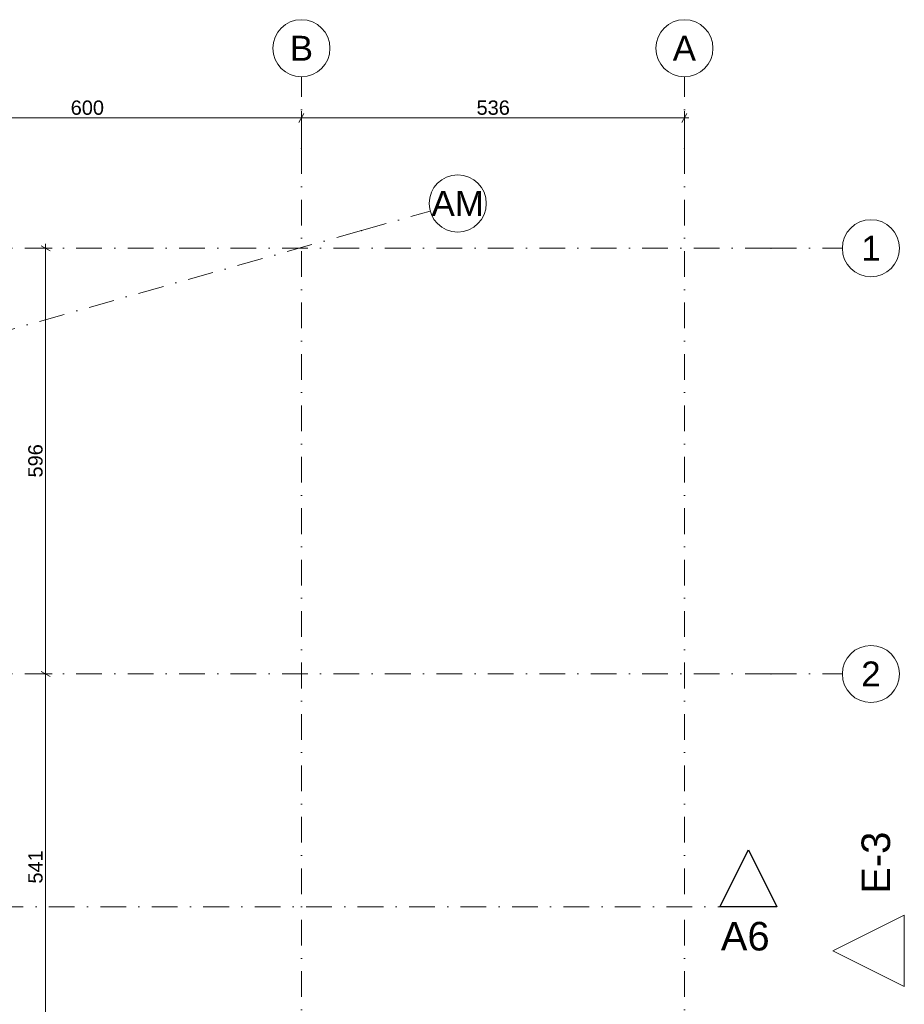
# Model space of a CAD drawing. Header units: millimetres. Extents: x 7523222 to 7571998, y 5751973 to 5786624.
# Tile 54 of 54: x 7559618 to 7571998, y 5768551 to 5782336. Entities that reach past the tile are written whole.
import ezdxf
from ezdxf.enums import TextEntityAlignment as Align

# ---------------------------------------------------------------- set-up
doc = ezdxf.new("R2010")
doc.units = ezdxf.units.MM
doc.header["$MEASUREMENT"] = 0
doc.linetypes.add('Kropki i Kreski', pattern=[720, 360, -180, 0, -180])
doc.linetypes.add('Wipeout_Contour', pattern=[1000, 0, -1000])
for name, color, linetype in [('840-G Znaczniki PB', 7, 'Continuous'), ('850-G Znaczniki robocze', 7, 'Continuous'), ('Nowe_299-A Wymiary opisy PB', 7, 'Continuous'), ('Nowe_410-K Osie', 7, 'Continuous')]:
    doc.layers.add(name, color=color, linetype=linetype)
for name, color, linetype, lineweight, true_color in [('840-G Znaczniki PB_Nr_pióra__25', 7, 'Continuous', 25, 0x40a5ff), ('840-G Znaczniki PB_Nr_pióra__85', 7, 'Continuous', 13, 0x80c2ff), ('850-G Znaczniki robocze_Nr_pióra__5', 7, 'Continuous', 13, 0x40a5ff), ('Nowe_299-A Wymiary opisy PB_Nr_pióra__45', 7, 'Continuous', 15, 0x40a5ff), ('Nowe_299-A Wymiary opisy PB_Nr_pióra__85', 7, 'Continuous', 13, 0x80c2ff), ('Nowe_410-K Osie_Nr_pióra__5', 7, 'Continuous', 13, 0x40a5ff)]:
    doc.layers.add(name, color=color, linetype=linetype, lineweight=lineweight, true_color=true_color)
for name, color, linetype, lineweight in [('840-G Znaczniki PB_Nr_pióra__6', 5, 'Continuous', 13), ('Nowe_299-A Wymiary opisy PB_Nr_pióra__6', 5, 'Continuous', 13), ('Nowe_410-K Osie_Nr_pióra__1', 7, 'Continuous', 13), ('Nowe_410-K Osie_Nr_pióra__7', 7, 'Continuous', 13)]:
    doc.layers.add(name, color=color, linetype=linetype, lineweight=lineweight)
doc.styles.add('STYL_AUTOMATYCZNY_2', font='arial.ttf')
doc.styles.add('STYL_AUTOMATYCZNY_3', font='arial.ttf')
doc.dimstyles.new('STYL_AUTOMATYCZNY__1', dxfattribs={"dimtxt": 200, "dimasz": 95, "dimexe": 0.18, "dimexo": 0.0625, "dimgap": 0, "dimtad": 1, "dimdec": 1, "dimlfac": 0.1, "dimzin": 0, "dimdsep": 46, "dimtxsty": 'STYL_AUTOMATYCZNY_2', "dimblk": 'ARROWHEAD_2', "dimblk1": 'ARROWHEAD_2', "dimblk2": 'ARROWHEAD_2', "dimcen": 0.09, "dimclrd": 256, "dimclre": 256, "dimclrt": 5, "dimadec": 1, "dimazin": 0, "dimtfac": 1, "dimtdec": 4, "dimtmove": 0, "dimatfit": 3, "dimfxl": 0, "dimtolj": 1, "dimtzin": 0, "dimarcsym": 0})
doc.dimstyles.new('STYL_AUTOMATYCZNY__2', dxfattribs={"dimtxt": 200, "dimasz": 95, "dimexe": 0.18, "dimexo": 0.0625, "dimgap": 0, "dimtad": 1, "dimtih": 1, "dimtoh": 1, "dimdec": 1, "dimlfac": 0.1, "dimzin": 0, "dimdsep": 46, "dimtxsty": 'STYL_AUTOMATYCZNY_2', "dimblk": 'ARROWHEAD_2', "dimblk1": 'ARROWHEAD_2', "dimblk2": 'ARROWHEAD_2', "dimcen": 0.09, "dimclrd": 256, "dimclre": 256, "dimclrt": 5, "dimadec": 1, "dimazin": 0, "dimtfac": 1, "dimtdec": 4, "dimtmove": 0, "dimatfit": 3, "dimfxl": 0, "dimtolj": 1, "dimtzin": 0, "dimarcsym": 0})

# ---------------------------------------------------------------- blocks, each defined once
blk = doc.blocks.new('Standardowy znacznik osi[4]', base_point=(7571131, 5779136))
at = {"layer": 'Nowe_410-K Osie_Nr_pióra__5', "color": 161, "linetype": 'Kropki i Kreski', "lineweight": 13, "true_color": 0x40a5ff}
for q in [(7535691, 5779136), (7571131, 5779136)]:
    blk.add_line((7570131, 5779136), q, dxfattribs=at)
blk.add_point((7570131, 5779136), dxfattribs=at)
blk.add_point((7570131, 5779136), dxfattribs=at)
at = {"layer": 'Nowe_410-K Osie_Nr_pióra__7', "color": 7, "linetype": 'Continuous', "lineweight": 13}
blk.add_circle((7571531, 5779136), 400, dxfattribs=at)
at = {"layer": 'Nowe_410-K Osie_Nr_pióra__1', "color": 7, "lineweight": 13, "style": 'STYL_AUTOMATYCZNY_3'}
for tag, p in [('AC_MarkerText_1_1', (7534291, 5779311)), ('AC_MarkerText_1_0', (7571531, 5779311))]:
    blk.add_attdef(tag, text='', height=350, dxfattribs=at).set_placement(p, align=Align.TOP_CENTER)
blk = doc.blocks.new('Standardowy znacznik osi[5]', base_point=(7571131, 5773176))
at = {"layer": 'Nowe_410-K Osie_Nr_pióra__5', "color": 161, "linetype": 'Kropki i Kreski', "lineweight": 13, "true_color": 0x40a5ff}
for q in [(7535692, 5773176), (7571131, 5773176)]:
    blk.add_line((7570131, 5773176), q, dxfattribs=at)
blk.add_point((7570131, 5773176), dxfattribs=at)
blk.add_point((7570131, 5773176), dxfattribs=at)
at = {"layer": 'Nowe_410-K Osie_Nr_pióra__7', "color": 7, "linetype": 'Continuous', "lineweight": 13}
blk.add_circle((7571531, 5773176), 400, dxfattribs=at)
at = {"layer": 'Nowe_410-K Osie_Nr_pióra__1', "color": 7, "lineweight": 13, "style": 'STYL_AUTOMATYCZNY_3'}
for tag, p in [('AC_MarkerText_1_1', (7534292, 5773351)), ('AC_MarkerText_1_0', (7571531, 5773351))]:
    blk.add_attdef(tag, text='', height=350, dxfattribs=at).set_placement(p, align=Align.TOP_CENTER)
blk = doc.blocks.new('Standardowy znacznik osi[13]', base_point=(7568920, 5781536))
at = {"layer": 'Nowe_410-K Osie_Nr_pióra__5', "color": 161, "linetype": 'Kropki i Kreski', "lineweight": 13, "true_color": 0x40a5ff}
for q in [(7568920, 5781536), (7568920, 5759403)]:
    blk.add_line((7568920, 5780536), q, dxfattribs=at)
blk.add_point((7568920, 5780536), dxfattribs=at)
blk.add_point((7568920, 5780536), dxfattribs=at)
at = {"layer": 'Nowe_410-K Osie_Nr_pióra__7', "color": 7, "linetype": 'Continuous', "lineweight": 13}
blk.add_circle((7568920, 5781936), 400, dxfattribs=at)
at = {"layer": 'Nowe_410-K Osie_Nr_pióra__1', "color": 7, "lineweight": 13, "style": 'STYL_AUTOMATYCZNY_3'}
for tag, p in [('AC_MarkerText_1_0', (7568920, 5782111)), ('AC_MarkerText_1_1', (7568920, 5758178))]:
    blk.add_attdef(tag, text='', height=350, dxfattribs=at).set_placement(p, align=Align.TOP_CENTER)
blk = doc.blocks.new('Standardowy znacznik osi[16]', base_point=(7563561, 5781536))
at = {"layer": 'Nowe_410-K Osie_Nr_pióra__5', "color": 161, "linetype": 'Kropki i Kreski', "lineweight": 13, "true_color": 0x40a5ff}
for q in [(7563561, 5781536), (7563561, 5759403)]:
    blk.add_line((7563561, 5780536), q, dxfattribs=at)
blk.add_point((7563561, 5780536), dxfattribs=at)
blk.add_point((7563561, 5780536), dxfattribs=at)
at = {"layer": 'Nowe_410-K Osie_Nr_pióra__7', "color": 7, "linetype": 'Continuous', "lineweight": 13}
blk.add_circle((7563561, 5781936), 400, dxfattribs=at)
at = {"layer": 'Nowe_410-K Osie_Nr_pióra__1', "color": 7, "lineweight": 13, "style": 'STYL_AUTOMATYCZNY_3'}
for tag, p in [('AC_MarkerText_1_0', (7563561, 5782111)), ('AC_MarkerText_1_1', (7563561, 5758178))]:
    blk.add_attdef(tag, text='', height=350, dxfattribs=at).set_placement(p, align=Align.TOP_CENTER)
blk = doc.blocks.new('Standardowy znacznik osi[39]', base_point=(7565363, 5779656))
at = {"layer": 'Nowe_410-K Osie_Nr_pióra__5', "color": 161, "linetype": 'Kropki i Kreski', "lineweight": 13, "true_color": 0x40a5ff}
for q in [(7565363, 5779656), (7541334, 5772874)]:
    blk.add_line((7564401, 5779384), q, dxfattribs=at)
blk.add_point((7564401, 5779384), dxfattribs=at)
blk.add_point((7564401, 5779384), dxfattribs=at)
at = {"layer": 'Nowe_410-K Osie_Nr_pióra__7', "color": 7, "linetype": 'Continuous', "lineweight": 13}
blk.add_circle((7565748, 5779764), 400, dxfattribs=at)
at = {"layer": 'Nowe_410-K Osie_Nr_pióra__1', "color": 7, "lineweight": 13, "style": 'STYL_AUTOMATYCZNY_3'}
for tag, p in [('AC_MarkerText_1_0', (7565748, 5779939)), ('AC_MarkerText_1_1', (7539987, 5772668))]:
    blk.add_attdef(tag, text='', height=350, rotation=360, dxfattribs=at).set_placement(p, align=Align.TOP_CENTER)
blk = doc.blocks.new('*D133', base_point=(6982742, 5361782))
at = {"layer": 'Nowe_299-A Wymiary opisy PB_Nr_pióra__45', "color": 161, "linetype": 'Continuous', "lineweight": 15, "true_color": 0x40a5ff}
for p, q in [((7559919, 5773212), (7560044, 5773140)), ((7559919, 5767802), (7560044, 5767729))]:
    blk.add_line(p, q, dxfattribs=at)
at = {"layer": 'Nowe_299-A Wymiary opisy PB_Nr_pióra__85', "color": 151, "linetype": 'Continuous', "lineweight": 13, "true_color": 0x80c2ff}
for p, q in [((7560075, 5773176), (7559887, 5773176)), ((7559981, 5767766), (7559981, 5773176)), ((7560075, 5767766), (7559887, 5767766))]:
    blk.add_line(p, q, dxfattribs=at)
at = {"layer": 'Nowe_299-A Wymiary opisy PB_Nr_pióra__6', "color": 5, "lineweight": 13, "insert": (7559941, 5770242), "char_height": 200, "attachment_point": 7, "rotation": 90, "style": 'STYL_AUTOMATYCZNY_2'}
blk.add_mtext('\\A1;{\\pql;\\fArial|b0|i0|c238|p0;\\W1.000000;541}', dxfattribs=at)
blk = doc.blocks.new('ARROWHEAD_2')
at = {"color": 0, "linetype": 'Continuous', "lineweight": 0}
for p, q in [((0, 0), (-1, 0)), ((-0.38, -0.66), (0.38, 0.66))]:
    blk.add_line(p, q, dxfattribs=at)
blk = doc.blocks.new('*D134', base_point=(6982742, 5361782))
at = {"layer": 'Nowe_299-A Wymiary opisy PB_Nr_pióra__45', "color": 161, "linetype": 'Continuous', "lineweight": 15, "true_color": 0x40a5ff}
for p, q in [((7560044, 5779100), (7559919, 5779172)), ((7559919, 5773212), (7560044, 5773140))]:
    blk.add_line(p, q, dxfattribs=at)
at = {"layer": 'Nowe_299-A Wymiary opisy PB_Nr_pióra__85', "color": 151, "linetype": 'Continuous', "lineweight": 13, "true_color": 0x80c2ff}
for p, q in [((7560075, 5779136), (7559887, 5779136)), ((7559981, 5779136), (7559981, 5779197)), ((7559981, 5773176), (7559981, 5779136)), ((7560075, 5773176), (7559887, 5773176))]:
    blk.add_line(p, q, dxfattribs=at)
at = {"layer": 'Nowe_299-A Wymiary opisy PB_Nr_pióra__6', "color": 5, "lineweight": 13, "insert": (7559941, 5775927), "char_height": 200, "attachment_point": 7, "rotation": 90, "style": 'STYL_AUTOMATYCZNY_2'}
blk.add_mtext('\\A1;{\\pql;\\fArial|b0|i0|c238|p0;\\W1.000000;596}', dxfattribs=at)
blk = doc.blocks.new('*D154', base_point=(6982742, 5361782))
at = {"layer": 'Nowe_299-A Wymiary opisy PB_Nr_pióra__45', "color": 161, "linetype": 'Continuous', "lineweight": 15, "true_color": 0x40a5ff}
for p, q in [((7557596, 5781024), (7557524, 5780899)), ((7563597, 5781024), (7563525, 5780899))]:
    blk.add_line(p, q, dxfattribs=at)
at = {"layer": 'Nowe_299-A Wymiary opisy PB_Nr_pióra__85', "color": 151, "linetype": 'Continuous', "lineweight": 13, "true_color": 0x80c2ff}
for p, q in [((7557560, 5780868), (7557560, 5781055)), ((7563561, 5780868), (7563561, 5781055)), ((7557560, 5780962), (7563561, 5780962))]:
    blk.add_line(p, q, dxfattribs=at)
at = {"layer": 'Nowe_299-A Wymiary opisy PB_Nr_pióra__6', "color": 5, "lineweight": 13, "insert": (7560332, 5781002), "char_height": 200, "attachment_point": 7, "style": 'STYL_AUTOMATYCZNY_2'}
blk.add_mtext('\\A1;{\\pql;\\fArial|b0|i0|c238|p0;\\W1.000000;600}', dxfattribs=at)
blk = doc.blocks.new('*D155', base_point=(6982742, 5361782))
at = {"layer": 'Nowe_299-A Wymiary opisy PB_Nr_pióra__45', "color": 161, "linetype": 'Continuous', "lineweight": 15, "true_color": 0x40a5ff}
for p, q in [((7563597, 5781024), (7563525, 5780899)), ((7568884, 5780899), (7568956, 5781024))]:
    blk.add_line(p, q, dxfattribs=at)
at = {"layer": 'Nowe_299-A Wymiary opisy PB_Nr_pióra__85', "color": 151, "linetype": 'Continuous', "lineweight": 13, "true_color": 0x80c2ff}
for p, q in [((7563561, 5780868), (7563561, 5781055)), ((7568920, 5780868), (7568920, 5781055)), ((7563561, 5780962), (7568920, 5780962)), ((7568920, 5780962), (7568981, 5780962))]:
    blk.add_line(p, q, dxfattribs=at)
at = {"layer": 'Nowe_299-A Wymiary opisy PB_Nr_pióra__6', "color": 5, "lineweight": 13, "insert": (7566012, 5781002), "char_height": 200, "attachment_point": 7, "style": 'STYL_AUTOMATYCZNY_2'}
blk.add_mtext('\\A1;{\\pql;\\fArial|b0|i0|c238|p0;\\W1.000000;536}', dxfattribs=at)
blk = doc.blocks.new('*D188', base_point=(6982742, 5361782))
at = {"layer": 'Nowe_299-A Wymiary opisy PB_Nr_pióra__45', "color": 161, "linetype": 'Continuous', "lineweight": 15, "true_color": 0x40a5ff}
for p, q in [((7535078, 5773212), (7535203, 5773140)), ((7535078, 5767802), (7535203, 5767729))]:
    blk.add_line(p, q, dxfattribs=at)
at = {"layer": 'Nowe_299-A Wymiary opisy PB_Nr_pióra__85', "color": 151, "linetype": 'Continuous', "lineweight": 13, "true_color": 0x80c2ff}
for p, q in [((7535234, 5773176), (7535047, 5773176)), ((7535141, 5767766), (7535141, 5773176)), ((7535234, 5767766), (7535047, 5767766))]:
    blk.add_line(p, q, dxfattribs=at)
at = {"layer": 'Nowe_299-A Wymiary opisy PB_Nr_pióra__6', "color": 5, "lineweight": 13, "insert": (7535101, 5770242), "char_height": 200, "attachment_point": 7, "rotation": 90, "style": 'STYL_AUTOMATYCZNY_2'}
blk.add_mtext('\\A1;{\\pql;\\fArial|b0|i0|c238|p0;\\W1.000000;541}', dxfattribs=at)
blk = doc.blocks.new('*D189', base_point=(6982742, 5361782))
at = {"layer": 'Nowe_299-A Wymiary opisy PB_Nr_pióra__45', "color": 161, "linetype": 'Continuous', "lineweight": 15, "true_color": 0x40a5ff}
for p, q in [((7535203, 5779100), (7535078, 5779172)), ((7535078, 5773212), (7535203, 5773140))]:
    blk.add_line(p, q, dxfattribs=at)
at = {"layer": 'Nowe_299-A Wymiary opisy PB_Nr_pióra__85', "color": 151, "linetype": 'Continuous', "lineweight": 13, "true_color": 0x80c2ff}
for p, q in [((7535234, 5779136), (7535047, 5779136)), ((7535141, 5779136), (7535141, 5779197)), ((7535141, 5773176), (7535141, 5779136)), ((7535234, 5773176), (7535047, 5773176))]:
    blk.add_line(p, q, dxfattribs=at)
at = {"layer": 'Nowe_299-A Wymiary opisy PB_Nr_pióra__6', "color": 5, "lineweight": 13, "insert": (7535101, 5775927), "char_height": 200, "attachment_point": 7, "rotation": 90, "style": 'STYL_AUTOMATYCZNY_2'}
blk.add_mtext('\\A1;{\\pql;\\fArial|b0|i0|c238|p0;\\W1.000000;596}', dxfattribs=at)
blk = doc.blocks.new('*D198', base_point=(6982742, 5361782))
at = {"layer": 'Nowe_299-A Wymiary opisy PB_Nr_pióra__45', "color": 161, "linetype": 'Continuous', "lineweight": 15, "true_color": 0x40a5ff}
for p, q in [((7557596, 5758606), (7557524, 5758481)), ((7563597, 5758606), (7563525, 5758481))]:
    blk.add_line(p, q, dxfattribs=at)
at = {"layer": 'Nowe_299-A Wymiary opisy PB_Nr_pióra__85', "color": 151, "linetype": 'Continuous', "lineweight": 13, "true_color": 0x80c2ff}
for p, q in [((7557560, 5758450), (7557560, 5758637)), ((7557560, 5758544), (7563561, 5758544)), ((7563561, 5758450), (7563561, 5758637))]:
    blk.add_line(p, q, dxfattribs=at)
at = {"layer": 'Nowe_299-A Wymiary opisy PB_Nr_pióra__6', "color": 5, "lineweight": 13, "insert": (7560332, 5758584), "char_height": 200, "attachment_point": 7, "style": 'STYL_AUTOMATYCZNY_2'}
blk.add_mtext('\\A1;{\\pql;\\fArial|b0|i0|c238|p0;\\W1.000000;600}', dxfattribs=at)
blk = doc.blocks.new('*D199', base_point=(6982742, 5361782))
at = {"layer": 'Nowe_299-A Wymiary opisy PB_Nr_pióra__45', "color": 161, "linetype": 'Continuous', "lineweight": 15, "true_color": 0x40a5ff}
for p, q in [((7563597, 5758606), (7563525, 5758481)), ((7568884, 5758481), (7568956, 5758606))]:
    blk.add_line(p, q, dxfattribs=at)
at = {"layer": 'Nowe_299-A Wymiary opisy PB_Nr_pióra__85', "color": 151, "linetype": 'Continuous', "lineweight": 13, "true_color": 0x80c2ff}
for p, q in [((7563561, 5758450), (7563561, 5758637)), ((7563561, 5758544), (7568920, 5758544)), ((7568920, 5758450), (7568920, 5758637)), ((7568920, 5758544), (7568981, 5758544))]:
    blk.add_line(p, q, dxfattribs=at)
at = {"layer": 'Nowe_299-A Wymiary opisy PB_Nr_pióra__6', "color": 5, "lineweight": 13, "insert": (7566012, 5758584), "char_height": 200, "attachment_point": 7, "style": 'STYL_AUTOMATYCZNY_2'}
blk.add_mtext('\\A1;{\\pql;\\fArial|b0|i0|c238|p0;\\W1.000000;536}', dxfattribs=at)
blk = doc.blocks.new('Płaszczyzna odcinająca_1', base_point=(7523622, 5769914))
at = {"layer": '840-G Znaczniki PB_Nr_pióra__85', "color": 151, "linetype": 'Kropki i Kreski', "lineweight": 13, "true_color": 0x80c2ff}
blk.add_line((7524022, 5769914), (7569416, 5769914), dxfattribs=at)
at = {"layer": '840-G Znaczniki PB_Nr_pióra__6', "color": 5, "lineweight": 13, "insert": (7569430, 5769299), "char_height": 400, "attachment_point": 7, "style": 'STYL_AUTOMATYCZNY_2'}
blk.add_mtext('\\A1;{\\pql;\\pt0;\\fArial|b0|i0|c238|p0;\\W1.000000;A6}', dxfattribs=at)
at = {"color": 254, "linetype": 'Wipeout_Contour', "lineweight": 0, "ltscale": 28554751.84854106}
blk.add_wipeout([(7570216, 5769914), (7569816, 5770714), (7569416, 5769914)], dxfattribs=at).dxf.layer = '840-G Znaczniki PB'
at = {"layer": '840-G Znaczniki PB_Nr_pióra__25', "color": 161, "linetype": 'Continuous', "lineweight": 25, "true_color": 0x40a5ff, "flags": 128}
blk.add_lwpolyline([(7570216, 5769914), (7569416, 5769914), (7569816, 5770714)], close=True, dxfattribs=at)
blk = doc.blocks.new('Elewacja_2', base_point=(7571998, 5786624))
at = {"layer": '850-G Znaczniki robocze_Nr_pióra__5', "color": 161, "lineweight": 13, "true_color": 0x40a5ff, "insert": (7571805, 5770099), "char_height": 400, "attachment_point": 7, "rotation": 90, "style": 'STYL_AUTOMATYCZNY_2'}
blk.add_mtext('\\A1;{\\pql;\\pt0;\\fArial|b0|i0|c238|p0;\\W1.000000;E-3}', dxfattribs=at)
at = {"color": 254, "linetype": 'Wipeout_Contour', "lineweight": 0, "ltscale": 28557559.69039641}
blk.add_wipeout([(7571998, 5769799), (7570998, 5769299), (7571998, 5768799)], dxfattribs=at).dxf.layer = '850-G Znaczniki robocze'
at = {"layer": '850-G Znaczniki robocze_Nr_pióra__5', "color": 161, "linetype": 'Continuous', "lineweight": 13, "true_color": 0x40a5ff, "flags": 128}
blk.add_lwpolyline([(7571998, 5769799), (7571998, 5768799), (7570998, 5769299)], close=True, dxfattribs=at)

msp = doc.modelspace()

# ---------------------------------------------------------------- block references
at = {"layer": 'Nowe_410-K Osie', "color": 8, "linetype": 'Continuous', "lineweight": 13}
ref = msp.add_blockref('Standardowy znacznik osi[16]', (7563560.74, 5781536.1), dxfattribs=at)
ref.add_attrib('AC_MarkerText_1', 'B', dxfattribs={"layer": 'Nowe_410-K Osie_Nr_pióra__1', "color": 7, "lineweight": 13, "height": 350, "style": 'STYL_AUTOMATYCZNY_3'}).set_placement((7563560.74, 5782111.1), align=Align.TOP_CENTER)
ref = msp.add_blockref('Standardowy znacznik osi[13]', (7568920.3, 5781536.1), dxfattribs=at)
ref.add_attrib('AC_MarkerText_1', 'A', dxfattribs={"layer": 'Nowe_410-K Osie_Nr_pióra__1', "color": 7, "lineweight": 13, "height": 350, "style": 'STYL_AUTOMATYCZNY_3'}).set_placement((7568920.3, 5782111.1), align=Align.TOP_CENTER)
ref = msp.add_blockref('Standardowy znacznik osi[39]', (7565362.93, 5779655.5), dxfattribs=at)
ref.add_attrib('AC_MarkerText_1', 'AM', dxfattribs={"layer": 'Nowe_410-K Osie_Nr_pióra__1', "color": 7, "lineweight": 13, "height": 350, "rotation": 360, "style": 'STYL_AUTOMATYCZNY_3'}).set_placement((7565747.89, 5779939.15), align=Align.TOP_CENTER)
ref = msp.add_blockref('Standardowy znacznik osi[4]', (7571131, 5779135.61), dxfattribs=at)
ref.add_attrib('AC_MarkerText_1', '1', dxfattribs={"layer": 'Nowe_410-K Osie_Nr_pióra__1', "color": 7, "lineweight": 13, "height": 350, "style": 'STYL_AUTOMATYCZNY_3'}).set_placement((7571531, 5779310.61), align=Align.TOP_CENTER)
ref = msp.add_blockref('Standardowy znacznik osi[5]', (7571131, 5773175.82), dxfattribs=at)
ref.add_attrib('AC_MarkerText_1', '2', dxfattribs={"layer": 'Nowe_410-K Osie_Nr_pióra__1', "color": 7, "lineweight": 13, "height": 350, "style": 'STYL_AUTOMATYCZNY_3'}).set_placement((7571531, 5773350.82), align=Align.TOP_CENTER)

# ---------------------------------------------------------------- dimensions: what is measured, and where the dimension line sits
at = {"layer": 'Nowe_299-A Wymiary opisy PB', "color": 151, "linetype": 'Continuous', "lineweight": 13, "true_color": 0x80c2ff}
for base, p1, p2, picture, middle in [((7563560.74, 5780961.67), (7557560.37, 5781536.1), (7563560.74, 5781536.1), '*D154', (7560560.05, 5781101.67)), ((7563560.74, 5758543.68), (7557560.37, 5781536.1), (7563560.74, 5781536.1), '*D198', (7560560.05, 5758683.68)), ((7568920.3, 5780961.67), (7563560.74, 5781536.1), (7568920.3, 5781536.1), '*D155', (7566240.01, 5781101.67)), ((7568920.3, 5758543.68), (7563560.74, 5781536.1), (7568920.3, 5781536.1), '*D199', (7566240.01, 5758683.68))]:
    dim = msp.add_linear_dim(base=base, p1=p1, p2=p2, dimstyle='STYL_AUTOMATYCZNY__2', dxfattribs=at)
    dim.commit()
    dim.dimension.update_dxf_attribs({"geometry": picture, "text_midpoint": middle, "dimtype": 160})
for base, p1, p2, picture, middle in [((7535140.5, 5779135.61), (7571131, 5773175.82), (7571131, 5779135.61), '*D189', (7535000.5, 5776155.21)), ((7559981.24, 5779135.61), (7571131, 5773175.82), (7571131, 5779135.61), '*D134', (7559841.24, 5776155.21)), ((7535140.5, 5773175.82), (7571131, 5767765.54), (7571131, 5773175.82), '*D188', (7535000.5, 5770470.17)), ((7559981.24, 5773175.82), (7571131, 5767765.54), (7571131, 5773175.82), '*D133', (7559841.24, 5770470.17))]:
    dim = msp.add_linear_dim(base=base, p1=p1, p2=p2, angle=90, dimstyle='STYL_AUTOMATYCZNY__1', dxfattribs=at)
    dim.commit()
    dim.dimension.update_dxf_attribs({"geometry": picture, "text_midpoint": middle, "dimtype": 160, "text_rotation": 90})

# ---------------------------------------------------------------- next in the draw order: block references
at = {"layer": '840-G Znaczniki PB', "color": 151, "lineweight": 13, "true_color": 0x80c2ff}
msp.add_blockref('Płaszczyzna odcinająca_1', (7523622.38, 5769914.41), dxfattribs=at)
at = {"layer": '850-G Znaczniki robocze', "color": 151, "lineweight": 13, "true_color": 0x80c2ff}
msp.add_blockref('Elewacja_2', (7571998.05, 5786624.11), dxfattribs=at)

doc.saveas('drawing.dxf')
